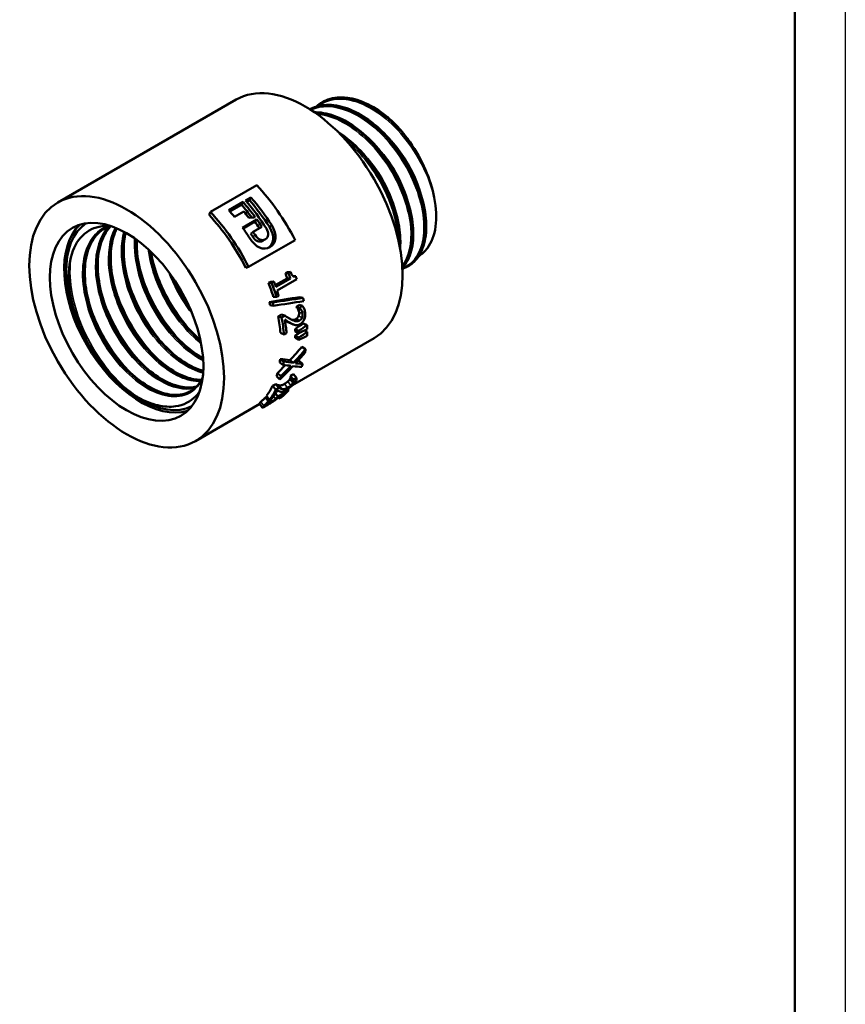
# Model space of a CAD drawing. Header units: millimetres. Extents: x -134 to 755, y -69 to 356.
# Tile 4 of 11: x 128 to 210, y 62 to 160. Entities that reach past the tile are written whole.
import ezdxf

# ---------------------------------------------------------------- set-up
doc = ezdxf.new("R2010")
doc.units = ezdxf.units.MM
for name, color, linetype, lineweight in [('Видимые тонкие (ГОСТ)', 7, 'Continuous', 35), ('Видимый контур (ГОСТ)', 7, 'Continuous', 50), ('Кромка (ГОСТ)', 7, 'Continuous', 50)]:
    doc.layers.add(name, color=color, linetype=linetype, lineweight=lineweight)

# ---------------------------------------------------------------- blocks, each defined once
blk = doc.blocks.new('Рамки ГОСТ_ граница 297x210')
at = {"layer": 'Кромка (ГОСТ)', "lineweight": 25}
blk.add_line((210, 297), (210, 0), dxfattribs=at)
at = {"layer": 'Кромка (ГОСТ)'}
blk.add_line((205, 5), (205, 292), dxfattribs=at)

msp = doc.modelspace()

# ---------------------------------------------------------------- linework, layer by layer
at = {"layer": 'Видимые тонкие (ГОСТ)'}
for p, q in [((152.95, 139.354), (153.179, 139.532)), ((151.301, 138.388), (151.531, 138.565)), ((152.306, 137.989), (152.552, 138.14)), ((152.826, 137.271), (153.001, 137.353)), ((155.889, 130.895), (156.237, 130.769)), ((155.592, 130.232), (155.942, 130.089)), ((155.847, 130.519), (156.196, 130.381)), ((154.764, 124.021), (155.073, 123.645)), ((154.975, 124.269), (155.289, 123.9)), ((153.874, 123.661), (154.189, 123.294)), ((154.441, 123.788), (154.749, 123.409)), ((152.114, 122.026), (152.396, 121.617)), ((153.373, 122.587), (153.569, 122.306)), ((152.791, 121.894), (152.854, 121.797))]:
    msp.add_line(p, q, dxfattribs=at)
for points, knots in [([(166.12, 135.291), (166.508, 135.432), (166.854, 135.653), (167.148, 135.951), (168.071, 136.889), (168.454, 138.584), (168.18, 140.566), (167.905, 142.547), (166.975, 144.793), (165.629, 146.684), (164.244, 148.629), (162.434, 150.174), (160.701, 150.869), (159.358, 151.408), (158.073, 151.431), (157.058, 150.955)], [13.25844, 13.25844, 13.25844, 13.25844, 13.503015, 13.503015, 13.503015, 14.272539, 14.272539, 14.272539, 15.041871, 15.041871, 15.041871, 15.832791, 15.832791, 15.832791, 16.445873, 16.445873, 16.445873, 16.445873]), ([(169.288, 142.26), (168.817, 144.314), (167.704, 146.533), (166.239, 148.303), (164.775, 150.072), (162.975, 151.372), (161.316, 151.84), (159.939, 152.228), (158.672, 152.039), (157.74, 151.327)], [8.11048, 8.11048, 8.11048, 8.11048, 8.881511, 8.881511, 8.881511, 9.65231, 9.65231, 9.65231, 10.291803, 10.291803, 10.291803, 10.291803]), ([(166.108, 135.496), (166.778, 136.377), (167.087, 137.727), (166.954, 139.306), (166.789, 141.247), (165.957, 143.51), (164.67, 145.467), (163.385, 147.421), (161.66, 149.046), (159.955, 149.887), (159.167, 150.276), (158.386, 150.495), (157.658, 150.543)], [19.858656, 19.858656, 19.858656, 19.858656, 20.487809, 20.487809, 20.487809, 21.261404, 21.261404, 21.261404, 22.034423, 22.034423, 22.034423, 22.39189, 22.39189, 22.39189, 22.39189]), ([(168.035, 142.338), (167.831, 143.175), (167.513, 144.041), (167.092, 144.882), (166.423, 146.218), (165.498, 147.478), (164.465, 148.476)], [8.1254965, 8.1254965, 8.1254965, 8.1254965, 8.4856364, 8.4856364, 8.4856364, 9.0576539, 9.0576539, 9.0576539, 9.0576539]), ([(165.692, 138.204), (165.612, 139.945), (164.98, 141.987), (163.922, 143.849), (163.033, 145.415), (161.851, 146.837), (160.577, 147.891)], [26.722608, 26.722608, 26.722608, 26.722608, 27.431463, 27.431463, 27.431463, 28.027232, 28.027232, 28.027232, 28.027232]), ([(166.751, 141.599), (166.458, 142.784), (165.937, 144.028), (165.232, 145.174), (164.648, 146.124), (163.942, 147), (163.178, 147.734)], [14.4092702, 14.4092702, 14.4092702, 14.4092702, 14.9188683, 14.9188683, 14.9188683, 15.3412455, 15.3412455, 15.3412455, 15.3412455]), ([(165.469, 140.857), (165.103, 142.335), (164.373, 143.905), (163.396, 145.262), (162.94, 145.895), (162.432, 146.479), (161.895, 146.993)], [20.6924555, 20.6924555, 20.6924555, 20.6924555, 21.3279865, 21.3279865, 21.3279865, 21.6244308, 21.6244308, 21.6244308, 21.6244308]), ([(136.873, 139.455), (136.852, 139.446), (136.832, 139.437), (136.811, 139.428), (135.509, 138.838), (134.66, 137.413), (134.481, 135.531), (134.302, 133.654), (134.792, 131.343), (135.803, 129.215), (136.822, 127.07), (138.36, 125.136), (139.979, 123.936), (141.588, 122.742), (143.259, 122.287), (144.524, 122.684), (145.301, 122.927), (145.918, 123.491), (146.321, 124.295)], [63.54576, 63.54576, 63.54576, 63.54576, 63.55772, 63.55772, 63.55772, 64.326877, 64.326877, 64.326877, 65.094132, 65.094132, 65.094132, 65.8677, 65.8677, 65.8677, 66.636461, 66.636461, 66.636461, 67.108732, 67.108732, 67.108732, 67.108732]), ([(137.071, 139.449), (136.183, 138.537), (135.701, 137.062), (135.729, 135.313), (135.761, 133.303), (136.467, 130.954), (137.64, 128.898), (138.811, 126.846), (140.434, 125.108), (142.054, 124.151), (143.303, 123.412), (144.538, 123.143), (145.555, 123.362)], [57.499788, 57.499788, 57.499788, 57.499788, 58.170005, 58.170005, 58.170005, 58.940469, 58.940469, 58.940469, 59.709825, 59.709825, 59.709825, 60.30327, 60.30327, 60.30327, 60.30327]), ([(137.693, 139.28), (137.108, 138.182), (136.889, 136.682), (137.083, 135.022), (137.328, 132.924), (138.231, 130.594), (139.534, 128.656), (140.836, 126.719), (142.521, 125.195), (144.12, 124.488), (144.822, 124.177), (145.503, 124.026), (146.129, 124.03)], [51.408153, 51.408153, 51.408153, 51.408153, 52.015509, 52.015509, 52.015509, 52.783465, 52.783465, 52.783465, 53.550968, 53.550968, 53.550968, 53.887977, 53.887977, 53.887977, 53.887977]), ([(138.536, 138.884), (138.227, 137.707), (138.22, 136.272), (138.528, 134.762), (138.971, 132.593), (140.06, 130.293), (141.482, 128.485), (142.902, 126.677), (144.638, 125.38), (146.201, 124.939), (146.264, 124.922), (146.327, 124.905), (146.389, 124.89)], [45.314721, 45.314721, 45.314721, 45.314721, 45.852734, 45.852734, 45.852734, 46.625163, 46.625163, 46.625163, 47.396948, 47.396948, 47.396948, 47.428122, 47.428122, 47.428122, 47.428122]), ([(139.602, 138.228), (139.535, 137.117), (139.677, 135.875), (140.027, 134.612), (140.631, 132.434), (141.846, 130.216), (143.33, 128.551), (144.291, 127.473), (145.358, 126.634), (146.399, 126.112)], [39.229946, 39.229946, 39.229946, 39.229946, 39.67464, 39.67464, 39.67464, 40.441551, 40.441551, 40.441551, 40.938444, 40.938444, 40.938444, 40.938444]), ([(140.953, 137.142), (141.075, 136.174), (141.326, 135.161), (141.7, 134.16), (142.513, 131.98), (143.896, 129.882), (145.46, 128.428), (145.7, 128.204), (145.944, 127.996), (146.19, 127.804)], [33.178367, 33.178367, 33.178367, 33.178367, 33.531396, 33.531396, 33.531396, 34.300129, 34.300129, 34.300129, 34.418287, 34.418287, 34.418287, 34.418287]), ([(133.322, 136.495), (133.316, 136.46), (133.31, 136.425), (133.304, 136.391), (132.99, 134.433), (133.377, 131.963), (134.352, 129.604), (135.329, 127.242), (136.886, 125.016), (138.612, 123.487), (139.053, 123.096), (139.504, 122.75), (139.956, 122.454)], [64.24406, 64.24406, 64.24406, 64.24406, 64.257317, 64.257317, 64.257317, 65.001438, 65.001438, 65.001438, 65.746353, 65.746353, 65.746353, 65.936726, 65.936726, 65.936726, 65.936726]), ([(141.453, 135.785), (141.899, 134.253), (142.597, 132.706), (143.481, 131.313), (144.083, 130.363), (144.769, 129.49), (145.499, 128.73)], [27.1214108, 27.1214108, 27.1214108, 27.1214108, 27.6006588, 27.6006588, 27.6006588, 27.9273134, 27.9273134, 27.9273134, 27.9273134]), ([(140.167, 135.042), (140.323, 134.501), (140.51, 133.958), (140.728, 133.42), (141.548, 131.399), (142.795, 129.47), (144.214, 127.984)], [33.4045961, 33.4045961, 33.4045961, 33.4045961, 33.574043, 33.574043, 33.574043, 34.2104987, 34.2104987, 34.2104987, 34.2104987]), ([(143, 134.863), (143.126, 134.525), (143.265, 134.189), (143.418, 133.857), (143.932, 132.737), (144.588, 131.669), (145.326, 130.727)], [27.2527091, 27.2527091, 27.2527091, 27.2527091, 27.3718946, 27.3718946, 27.3718946, 27.7736412, 27.7736412, 27.7736412, 27.7736412]), ([(138.882, 134.302), (139.431, 132.42), (140.369, 130.513), (141.548, 128.896), (141.981, 128.302), (142.446, 127.749), (142.93, 127.246)], [39.6877814, 39.6877814, 39.6877814, 39.6877814, 40.2770974, 40.2770974, 40.2770974, 40.493684, 40.493684, 40.493684, 40.493684]), ([(133.103, 133.63), (133.273, 132.153), (133.716, 130.573), (134.396, 129.058), (134.912, 127.907), (135.558, 126.796), (136.293, 125.794)], [64.5733088, 64.5733088, 64.5733088, 64.5733088, 65.0509154, 65.0509154, 65.0509154, 65.4136464, 65.4136464, 65.4136464, 65.4136464]), ([(136.312, 132.819), (136.328, 132.764), (136.344, 132.708), (136.361, 132.653), (137.078, 130.273), (138.433, 127.879), (140.066, 126.076), (140.163, 125.968), (140.261, 125.863), (140.361, 125.759)], [52.254152, 52.254152, 52.254152, 52.254152, 52.2714085, 52.2714085, 52.2714085, 53.0156434, 53.0156434, 53.0156434, 53.0600546, 53.0600546, 53.0600546, 53.0600546]), ([(137.602, 133.559), (137.907, 132.502), (138.332, 131.437), (138.861, 130.42), (139.62, 128.962), (140.587, 127.613), (141.647, 126.505)], [45.9709667, 45.9709667, 45.9709667, 45.9709667, 46.3020011, 46.3020011, 46.3020011, 46.7768693, 46.7768693, 46.7768693, 46.7768693]), ([(135.032, 132.077), (135.468, 130.579), (136.145, 129.065), (137.003, 127.696), (137.619, 126.712), (138.326, 125.807), (139.078, 125.023)], [58.5373373, 58.5373373, 58.5373373, 58.5373373, 59.0063084, 59.0063084, 59.0063084, 59.3432399, 59.3432399, 59.3432399, 59.3432399])]:
    msp.add_open_spline(points, degree=3, knots=knots, dxfattribs=at)
msp.add_open_spline([(144.039, 133.317), (144.197, 133.018), (144.362, 132.724), (144.535, 132.435)], degree=3, dxfattribs=at)
at = {"layer": 'Видимый контур (ГОСТ)'}
for p, q in [((131.987, 141.775), (149.664, 151.981)), ((158.166, 151.717), (158.178, 151.724)), ((147.109, 140.844), (151.706, 143.498)), ((148.932, 141.015), (150.344, 141.831)), ((150.187, 141.555), (149.038, 140.892)), ((150.187, 141.555), (150.344, 141.831)), ((150.594, 141.975), (151.127, 142.282)), ((150.97, 142.007), (150.7, 141.851)), ((150.97, 142.007), (151.127, 142.282)), ((146.971, 140.549), (147.109, 140.844)), ((150.418, 140.896), (149.483, 140.356)), ((150.299, 139.28), (151.711, 140.095)), ((151.506, 139.881), (150.347, 139.212)), ((151.506, 139.881), (151.711, 140.095)), ((151.113, 138.678), (151.335, 138.866)), ((152.209, 139.37), (151.335, 138.866)), ((155.489, 138.055), (150.892, 135.402)), ((150.62, 135.298), (150.892, 135.402)), ((154.532, 134.761), (154.729, 134.875)), ((154.532, 134.761), (154.84, 134.783)), ((154.729, 134.875), (155.038, 134.897)), ((154.84, 134.783), (155.038, 134.897)), ((166.694, 135.463), (166.706, 135.47)), ((152.868, 133.8), (153.088, 133.927)), ((152.868, 133.8), (153.176, 133.822)), ((153.088, 133.927), (153.396, 133.949)), ((153.176, 133.822), (153.396, 133.949)), ((153.535, 133.574), (154.716, 134.256)), ((153.587, 133.426), (155.032, 134.26)), ((155.656, 134.175), (153.714, 133.054)), ((154.716, 134.256), (155.032, 134.26)), ((155.289, 134.474), (155.555, 134.474)), ((152.941, 131.91), (153.269, 131.872)), ((153.331, 132.444), (153.656, 132.415)), ((153.876, 132.543), (153.656, 132.415)), ((155.938, 132.405), (156.277, 132.328)), ((153.029, 131.596), (153.36, 131.547)), ((155.591, 131.451), (155.898, 131.629)), ((155.591, 131.451), (155.934, 131.349)), ((155.595, 131.431), (155.938, 131.329)), ((155.76, 131.237), (156.106, 131.125)), ((155.898, 131.629), (156.242, 131.527)), ((155.934, 131.349), (156.242, 131.527)), ((153.816, 130.49), (154.122, 130.666)), ((153.816, 130.49), (154.159, 130.39)), ((154.122, 130.666), (154.465, 130.567)), ((154.159, 130.39), (154.465, 130.567)), ((154.792, 129.91), (155.141, 129.772)), ((154.047, 128.846), (154.399, 128.687)), ((155.491, 129.232), (155.844, 129.057)), ((155.503, 129.006), (155.856, 128.822)), ((156.325, 129.791), (156.678, 129.618)), ((156.433, 129.102), (156.704, 128.952)), ((154.648, 128.831), (154.399, 128.687)), ((155.247, 123.681), (163.314, 128.339)), ((155.513, 128.591), (155.867, 128.392)), ((155.514, 128.371), (155.867, 128.164)), ((156.175, 127.481), (156.525, 127.226)), ((153.978, 125.931), (154.327, 125.665)), ((154.022, 126.259), (154.373, 126.005)), ((154.99, 126.165), (155.336, 125.884)), ((155.902, 126.094), (156.243, 125.788)), ((153.659, 124.558), (153.997, 124.241)), ((153.752, 124.868), (154.093, 124.563)), ((155.013, 124.567), (155.335, 124.213)), ((155.019, 124.58), (155.326, 124.757)), ((155.019, 124.58), (155.342, 124.226)), ((155.043, 124.467), (155.362, 124.107)), ((155.326, 124.757), (155.649, 124.404)), ((155.342, 124.226), (155.649, 124.404)), ((153.273, 123.598), (153.579, 123.775)), ((153.273, 123.598), (153.597, 123.246)), ((153.579, 123.775), (153.902, 123.423)), ((153.597, 123.246), (153.902, 123.423)), ((153.665, 123.049), (153.798, 123.125)), ((153.772, 122.544), (154.883, 123.185)), ((154.788, 123.314), (154.883, 123.185)), ((152.562, 122.44), (152.711, 122.526)), ((152.562, 122.44), (152.856, 122.044)), ((152.653, 122.601), (152.954, 122.212)), ((152.856, 122.044), (153.162, 122.22)), ((153.203, 122.356), (152.954, 122.212)), ((153.104, 122.299), (153.162, 122.22)), ((153.142, 122.2), (153.245, 122.044)), ((153.547, 122.85), (153.772, 122.544)), ((153.818, 122.453), (153.881, 122.352)), ((154.135, 122.498), (153.881, 122.352)), ((154.465, 122.862), (153.89, 122.53)), ((145.637, 118.133), (152.007, 121.811)), ((152.564, 121.673), (152.575, 121.655))]:
    msp.add_line(p, q, dxfattribs=at)
for centre, major_axis, start_param, end_param in [((156.489, 140.16), (-6.825, 11.821), 3.141593, 6.283185), ((163.041, 143.943), (-4.585, 7.941), 4.863254, 4.922002), ((147.783, 135.134), (7.075, -12.254), 1.477192, 1.953382), ((145.899, 134.046), (-6.825, 11.821), 4.915927, 5.037456), ((145.899, 134.046), (7.075, -12.254), 1.755833, 1.895864), ((146.149, 134.19), (-7.075, 12.254), 4.790055, 5.037456), ((146.682, 134.498), (-6.825, 11.821), 4.790998, 5.037456), ((146.682, 134.498), (7.075, -12.254), 1.649405, 1.895864), ((143.187, 132.48), (-7.075, 12.254), 4.618784, 5.094975), ((144.487, 133.231), (-7.075, 12.254), 4.974988, 5.037456), ((145.422, 133.771), (-7.075, 12.254), 4.918394, 4.974988), ((140.226, 130.77), (5.375, -9.31), 3.27353, 6.151248), ((140.226, 130.77), (5.237, -9.072), 3.178106, 6.246672), ((140.226, 130.77), (5.237, -9.072), 3.178106, 6.246672), ((143.187, 132.48), (-6.825, 11.821), 4.618784, 5.094975), ((145.899, 134.046), (-6.825, 11.821), 4.819293, 4.877989), ((145.899, 134.046), (7.075, -12.254), 1.673909, 1.736396), ((144.487, 133.231), (-7.075, 12.254), 4.792315, 4.877989), ((145.026, 133.542), (-6.825, 11.821), 4.790055, 4.815501), ((145.026, 133.542), (7.075, -12.254), 1.648463, 1.673909), ((146.114, 134.17), (-6.825, 11.821), 4.397585, 4.438119), ((146.114, 134.17), (-7.075, 12.254), 4.397585, 4.438119), ((144.449, 133.209), (-6.825, 11.821), 4.329184, 4.438119), ((144.449, 133.209), (-7.075, 12.254), 4.329184, 4.438119), ((144.669, 133.336), (7.075, -12.254), 1.255992, 1.296526), ((146.611, 134.457), (7.075, -12.254), 1.227221, 1.250383), ((144.669, 133.336), (7.075, -12.254), 1.187592, 1.227221), ((143.981, 132.939), (-6.825, 11.821), 4.282679, 4.308013), ((143.981, 132.939), (-7.075, 12.254), 4.282679, 4.308013), ((146.701, 134.509), (7.075, -12.254), 1.053686, 1.079382), ((146.213, 134.227), (-6.825, 11.821), 4.164336, 4.165964), ((146.213, 134.227), (-7.075, 12.254), 4.164336, 4.165964), ((144.449, 133.209), (-6.825, 11.821), 4.032963, 4.170669), ((144.449, 133.209), (-7.075, 12.254), 4.032963, 4.170669), ((144.699, 133.353), (7.075, -12.254), 0.891371, 1.001029), ((145.862, 134.025), (-6.825, 11.821), 3.976144, 3.995868), ((145.862, 134.025), (-7.075, 12.254), 3.976144, 3.995868), ((146.701, 134.509), (7.075, -12.254), 0.828037, 0.86079), ((146.701, 134.509), (7.075, -12.254), 0.77158, 0.804332), ((145.862, 134.025), (-6.825, 11.821), 3.919687, 3.93941), ((145.862, 134.025), (-7.075, 12.254), 3.919687, 3.93941), ((146.604, 134.453), (7.075, -12.254), 0.621207, 0.655226), ((144.449, 133.209), (-6.825, 11.821), 3.766962, 3.798991), ((144.449, 133.209), (-7.075, 12.254), 3.766962, 3.798991), ((146.604, 134.453), (7.075, -12.254), 0.481692, 0.513721), ((144.449, 133.209), (-6.825, 11.821), 3.623285, 3.657304), ((144.449, 133.209), (-7.075, 12.254), 3.623285, 3.657304), ((146.213, 134.227), (6.825, -11.821), 0.361901, 0.363529), ((146.213, 134.227), (7.075, -12.254), 0.361901, 0.363529), ((144.449, 133.209), (6.825, -11.821), 0.230528, 0.368234), ((144.449, 133.209), (7.075, -12.254), 0.230528, 0.368234), ((144.699, 133.353), (7.075, -12.254), 0.230528, 0.340186), ((146.604, 134.453), (7.075, -12.254), 0.066584, 0.18909), ((144.832, 133.43), (7.075, -12.254), 0.196147, 0.198319), ((146.351, 134.307), (7.075, -12.254), 0.066584, 0.160318)]:
    msp.add_ellipse(centre, major_axis=major_axis, ratio=0.57735, start_param=start_param, end_param=end_param, dxfattribs=at)
for major_axis in [(-6.825, 11.821), (-5.375, 9.31)]:
    msp.add_ellipse((138.812, 129.954), major_axis=major_axis, ratio=0.57735, dxfattribs=at)
for points, knots in [([(158.015, 151.616), (158.408, 151.875), (158.853, 152.051), (159.337, 152.131), (160.799, 152.375), (162.612, 151.753), (164.296, 150.443), (165.226, 149.72), (166.114, 148.795), (166.885, 147.753)], [-10.243074, -10.243074, -10.243074, -10.243074, -9.98754, -9.98754, -9.98754, -9.216409, -9.216409, -9.216409, -8.790245, -8.790245, -8.790245, -8.790245]), ([(166.572, 148.185), (165.125, 150.004), (163.322, 151.376), (161.639, 151.919), (160.342, 152.337), (159.128, 152.26), (158.18, 151.72)], [2.565807, 2.565807, 2.565807, 2.565807, 3.334851, 3.334851, 3.334851, 3.926991, 3.926991, 3.926991, 3.926991]), ([(166.705, 135.472), (166.863, 135.562), (167.013, 135.668), (167.152, 135.79), (168.139, 136.652), (168.602, 138.292), (168.399, 140.257), (168.197, 142.221), (167.332, 144.487), (166.025, 146.434), (164.718, 148.381), (162.983, 149.986), (161.274, 150.807), (159.678, 151.575), (158.123, 151.648), (156.961, 151.019)], [7.068583, 7.068583, 7.068583, 7.068583, 7.17673, 7.17673, 7.17673, 7.944479, 7.944479, 7.944479, 8.712032, 8.712032, 8.712032, 9.479395, 9.479395, 9.479395, 10.196327, 10.196327, 10.196327, 10.196327]), ([(156.965, 151.013), (157.495, 151.301), (158.104, 151.451), (158.767, 151.443), (160.32, 151.426), (162.15, 150.548), (163.775, 149.055), (165.399, 147.563), (166.799, 145.475), (167.613, 143.364), (168.433, 141.233), (168.646, 139.104), (168.208, 137.571), (167.915, 136.546), (167.333, 135.795), (166.556, 135.396)], [-16.476972, -16.476972, -16.476972, -16.476972, -16.149479, -16.149479, -16.149479, -15.381197, -15.381197, -15.381197, -14.613723, -14.613723, -14.613723, -13.839235, -13.839235, -13.839235, -13.321678, -13.321678, -13.321678, -13.321678]), ([(157.054, 151.069), (157.589, 151.34), (158.206, 151.473), (159.503, 151.45), (160.198, 151.297), (161.607, 150.729), (162.339, 150.3), (163.125, 149.698), (163.211, 149.63), (163.553, 149.352), (163.807, 149.128), (164.735, 148.24), (165.381, 147.479), (166.501, 145.867), (166.991, 144.998), (167.77, 143.254), (168.068, 142.356), (168.441, 140.641), (168.519, 139.804), (168.449, 138.292), (168.298, 137.598), (167.785, 136.444), (167.416, 135.968), (166.92, 135.607), (166.878, 135.578), (166.836, 135.55)], [0, 0, 0, 0, 0.288547, 0.288547, 0.574567, 0.574567, 0.866996, 0.866996, 0.903089, 0.903089, 1.011532, 1.011532, 1.309052, 1.309052, 1.601427, 1.601427, 1.893737, 1.893737, 2.186477, 2.186477, 2.480134, 2.480134, 2.773174, 2.773174, 2.799732, 2.799732, 2.799732, 2.799732]), ([(158.338, 151.81), (158.873, 152.081), (159.49, 152.215), (160.788, 152.192), (161.483, 152.039), (162.892, 151.47), (163.623, 151.042), (164.48, 150.385), (164.636, 150.259), (164.79, 150.128)], [0, 0, 0, 0, 0.2885472, 0.2885472, 0.5745674, 0.5745674, 0.8669965, 0.8669965, 0.9326776, 0.9326776, 0.9326776, 0.9326776]), ([(157.414, 150.72), (157.467, 150.721), (157.52, 150.721), (158.219, 150.709), (158.914, 150.556), (160.323, 149.987), (161.055, 149.559), (162.457, 148.485), (163.144, 147.824), (164.385, 146.361), (164.956, 145.541), (165.914, 143.847), (166.314, 142.952), (166.898, 141.2), (167.09, 140.321), (167.245, 138.687), (167.21, 137.911), (166.918, 136.558), (166.656, 135.963), (166.24, 135.428), (166.182, 135.36), (166.122, 135.294)], [0.264854, 0.264854, 0.264854, 0.264854, 0.288547, 0.288547, 0.574567, 0.574567, 0.866996, 0.866996, 1.160623, 1.160623, 1.453481, 1.453481, 1.745816, 1.745816, 2.038254, 2.038254, 2.331431, 2.331431, 2.625285, 2.625285, 2.670365, 2.670365, 2.670365, 2.670365]), ([(166.12, 135.302), (166.823, 136.093), (167.2, 137.334), (167.161, 138.822), (167.111, 140.717), (166.386, 142.992), (165.171, 145.015), (163.957, 147.037), (162.267, 148.785), (160.547, 149.772), (159.476, 150.387), (158.4, 150.703), (157.432, 150.702)], [13.529032, 13.529032, 13.529032, 13.529032, 14.135569, 14.135569, 14.135569, 14.907705, 14.907705, 14.907705, 15.67925, 15.67925, 15.67925, 16.160119, 16.160119, 16.160119, 16.160119]), ([(157.441, 150.701), (157.624, 150.701), (157.811, 150.69), (158.002, 150.667), (159.609, 150.469), (161.44, 149.418), (163.014, 147.806), (164.653, 146.127), (165.992, 143.858), (166.656, 141.671), (167.301, 139.55), (167.306, 137.531), (166.685, 136.18), (166.532, 135.847), (166.342, 135.556), (166.119, 135.309)], [-22.439663, -22.439663, -22.439663, -22.439663, -22.348471, -22.348471, -22.348471, -21.580807, -21.580807, -21.580807, -20.781397, -20.781397, -20.781397, -20.006284, -20.006284, -20.006284, -19.815563, -19.815563, -19.815563, -19.815563]), ([(166.572, 148.185), (166.146, 148.749), (165.745, 149.199), (165.119, 149.838), (164.896, 150.037), (164.794, 150.124), (164.792, 150.126), (164.79, 150.128)], [-0.08893351, -0.08893351, -0.08893351, -0.08893351, -0.04569084, -0.04569084, -0.00901689, -0.00901689, -0.0082834, -0.0082834, -0.0082834, -0.0082834]), ([(159.691, 148.826), (159.953, 148.66), (160.214, 148.478), (161.172, 147.743), (161.859, 147.083), (163.101, 145.62), (163.672, 144.799), (164.63, 143.105), (165.03, 142.211), (165.614, 140.459), (165.806, 139.58), (165.934, 138.234), (165.937, 137.721), (165.893, 137.242)], [0.759846, 0.759846, 0.759846, 0.759846, 0.866996, 0.866996, 1.160623, 1.160623, 1.453481, 1.453481, 1.745816, 1.745816, 2.038254, 2.038254, 2.22821, 2.22821, 2.22821, 2.22821]), ([(165.865, 137.393), (165.969, 139.119), (165.457, 141.262), (164.441, 143.271), (163.391, 145.348), (161.814, 147.257), (160.124, 148.474), (160.035, 148.538), (159.947, 148.599), (159.858, 148.659)], [20.322825, 20.322825, 20.322825, 20.322825, 21.065496, 21.065496, 21.065496, 21.833159, 21.833159, 21.833159, 21.873196, 21.873196, 21.873196, 21.873196]), ([(159.903, 148.607), (160.816, 147.981), (161.707, 147.163), (162.501, 146.207), (163.983, 144.424), (165.111, 142.184), (165.593, 140.107), (165.811, 139.164), (165.895, 138.26), (165.851, 137.444)], [-28.147716, -28.147716, -28.147716, -28.147716, -27.734717, -27.734717, -27.734717, -26.96374, -26.96374, -26.96374, -26.613714, -26.613714, -26.613714, -26.613714]), ([(169.288, 142.26), (169.113, 143.16), (168.817, 144.097), (168.003, 145.972), (167.484, 146.899), (166.885, 147.753)], [-0.6221508, -0.6221508, -0.6221508, -0.6221508, -0.3153364, -0.3153364, 0, 0, 0, 0]), ([(167.76, 136.498), (168.081, 136.689), (168.363, 136.945), (169.018, 137.813), (169.293, 138.535), (169.531, 140.249), (169.489, 141.225), (169.288, 142.26)], [-0.9012256, -0.9012256, -0.9012256, -0.9012256, -0.7013629, -0.7013629, -0.3526405, -0.3526405, 0, 0, 0, 0]), ([(133.741, 130.54), (133.343, 131.76), (133.114, 132.961), (133.03, 135.166), (133.168, 136.153), (133.785, 137.786), (134.253, 138.422), (135.452, 139.265), (136.166, 139.472), (137.069, 139.452), (137.174, 139.445), (137.281, 139.435)], [0, 0, 0, 0, 0.40095, 0.40095, 0.793642, 0.793642, 1.178074, 1.178074, 1.554242, 1.554242, 1.603479, 1.603479, 1.603479, 1.603479]), ([(136.825, 139.34), (135.791, 138.808), (135.054, 137.739), (134.76, 136.311), (134.403, 134.575), (134.705, 132.326), (135.57, 130.171), (136.432, 128.021), (137.844, 125.988), (139.408, 124.615), (140.983, 123.232), (142.693, 122.536), (144.053, 122.709), (144.505, 122.766), (144.917, 122.919), (145.277, 123.157)], [63.584347, 63.584347, 63.584347, 63.584347, 64.217959, 64.217959, 64.217959, 64.988601, 64.988601, 64.988601, 65.757413, 65.757413, 65.757413, 66.531747, 66.531747, 66.531747, 66.788928, 66.788928, 66.788928, 66.788928]), ([(145.154, 123.082), (144.452, 122.683), (143.578, 122.583), (142.622, 122.816), (141.094, 123.189), (139.377, 124.409), (137.951, 126.153), (136.525, 127.896), (135.407, 130.144), (134.915, 132.293), (134.423, 134.442), (134.564, 136.469), (135.312, 137.832), (135.653, 138.452), (136.118, 138.931), (136.674, 139.253)], [-60.474282, -60.474282, -60.474282, -60.474282, -59.992937, -59.992937, -59.992937, -59.223661, -59.223661, -59.223661, -58.454494, -58.454494, -58.454494, -57.685434, -57.685434, -57.685434, -57.335325, -57.335325, -57.335325, -57.335325]), ([(136.522, 139.168), (136.023, 138.843), (135.603, 138.366), (134.997, 137.195), (134.797, 136.491), (134.631, 134.957), (134.658, 134.111), (134.924, 132.373), (135.166, 131.46), (135.833, 129.675), (136.266, 128.781), (137.264, 127.124), (137.843, 126.341), (139.068, 124.982), (139.729, 124.389), (141.046, 123.465), (141.718, 123.122), (142.981, 122.721), (143.588, 122.658), (144.45, 122.774), (144.754, 122.867), (145.031, 123.007)], [0, 0, 0, 0, 0.306507, 0.306507, 0.603881, 0.603881, 0.894686, 0.894686, 1.184767, 1.184767, 1.47566, 1.47566, 1.767027, 1.767027, 2.058261, 2.058261, 2.348745, 2.348745, 2.638498, 2.638498, 2.814276, 2.814276, 2.814276, 2.814276]), ([(145.741, 123.537), (145.408, 123.448), (145.05, 123.414), (144.673, 123.438), (143.225, 123.53), (141.506, 124.48), (139.996, 126.038), (138.487, 127.595), (137.203, 129.744), (136.509, 131.909), (135.815, 134.073), (135.717, 136.23), (136.258, 137.802), (136.482, 138.456), (136.817, 139.005), (137.238, 139.432)], [-54.042047, -54.042047, -54.042047, -54.042047, -53.841684, -53.841684, -53.841684, -53.073235, -53.073235, -53.073235, -52.304882, -52.304882, -52.304882, -51.536624, -51.536624, -51.536624, -51.21723, -51.21723, -51.21723, -51.21723]), ([(137.232, 139.435), (136.514, 138.7), (136.054, 137.602), (135.93, 136.275), (135.754, 134.399), (136.251, 132.089), (137.27, 129.969), (138.287, 127.853), (139.811, 125.951), (141.412, 124.776), (142.937, 123.657), (144.514, 123.209), (145.738, 123.528)], [57.498591, 57.498591, 57.498591, 57.498591, 58.045497, 58.045497, 58.045497, 58.818851, 58.818851, 58.818851, 59.591014, 59.591014, 59.591014, 60.326639, 60.326639, 60.326639, 60.326639]), ([(137.238, 139.439), (136.984, 139.176), (136.762, 138.866), (136.281, 137.936), (136.081, 137.233), (135.915, 135.699), (135.942, 134.853), (136.208, 133.115), (136.45, 132.201), (137.117, 130.416), (137.55, 129.522), (138.549, 127.866), (139.127, 127.082), (140.352, 125.723), (141.013, 125.13), (142.33, 124.206), (143.002, 123.864), (144.265, 123.463), (144.872, 123.399), (145.524, 123.487), (145.637, 123.509), (145.747, 123.536)], [0.12485, 0.12485, 0.12485, 0.12485, 0.306507, 0.306507, 0.603881, 0.603881, 0.894686, 0.894686, 1.184767, 1.184767, 1.47566, 1.47566, 1.767027, 1.767027, 2.058261, 2.058261, 2.348745, 2.348745, 2.638498, 2.638498, 2.700834, 2.700834, 2.700834, 2.700834]), ([(146.223, 124.172), (144.799, 124.162), (143.069, 125.026), (141.525, 126.534), (139.98, 128.043), (138.64, 130.179), (137.889, 132.362), (137.138, 134.544), (136.985, 136.748), (137.487, 138.374), (137.58, 138.678), (137.697, 138.961), (137.834, 139.221)], [-47.606176, -47.606176, -47.606176, -47.606176, -46.83119, -46.83119, -46.83119, -46.055758, -46.055758, -46.055758, -45.280673, -45.280673, -45.280673, -45.135963, -45.135963, -45.135963, -45.135963]), ([(137.83, 139.221), (137.427, 138.447), (137.2, 137.481), (137.179, 136.394), (137.143, 134.441), (137.774, 132.12), (138.887, 130.056), (140, 127.993), (141.58, 126.21), (143.184, 125.183), (144.235, 124.509), (145.289, 124.166), (146.218, 124.171)], [51.417328, 51.417328, 51.417328, 51.417328, 51.845833, 51.845833, 51.845833, 52.61612, 52.61612, 52.61612, 53.385932, 53.385932, 53.385932, 53.890818, 53.890818, 53.890818, 53.890818]), ([(137.845, 139.218), (137.557, 138.648), (137.364, 137.958), (137.2, 136.44), (137.226, 135.594), (137.492, 133.856), (137.735, 132.943), (138.401, 131.157), (138.834, 130.264), (139.833, 128.607), (140.411, 127.824), (141.636, 126.464), (142.297, 125.872), (143.614, 124.948), (144.286, 124.605), (145.374, 124.26), (145.817, 124.186), (146.23, 124.184)], [0.312774, 0.312774, 0.312774, 0.312774, 0.603881, 0.603881, 0.894686, 0.894686, 1.184767, 1.184767, 1.47566, 1.47566, 1.767027, 1.767027, 2.058261, 2.058261, 2.348745, 2.348745, 2.558022, 2.558022, 2.558022, 2.558022]), ([(146.399, 125.066), (145.414, 125.325), (144.355, 125.912), (143.348, 126.78), (141.772, 128.139), (140.341, 130.173), (139.463, 132.332), (138.585, 134.49), (138.269, 136.749), (138.616, 138.499), (138.636, 138.602), (138.659, 138.704), (138.684, 138.803)], [-41.130905, -41.130905, -41.130905, -41.130905, -40.637075, -40.637075, -40.637075, -39.864238, -39.864238, -39.864238, -39.091696, -39.091696, -39.091696, -39.046053, -39.046053, -39.046053, -39.046053]), ([(138.681, 138.804), (138.495, 138.071), (138.425, 137.24), (138.482, 136.351), (138.613, 134.3), (139.416, 131.96), (140.654, 129.965), (141.891, 127.972), (143.548, 126.347), (145.155, 125.529), (145.577, 125.315), (145.994, 125.156), (146.398, 125.054)], [45.327414, 45.327414, 45.327414, 45.327414, 45.663561, 45.663561, 45.663561, 46.438512, 46.438512, 46.438512, 47.212795, 47.212795, 47.212795, 47.416011, 47.416011, 47.416011, 47.416011]), ([(138.711, 138.789), (138.646, 138.518), (138.598, 138.234), (138.484, 137.182), (138.51, 136.336), (138.777, 134.597), (139.019, 133.684), (139.685, 131.899), (140.118, 131.005), (141.117, 129.348), (141.695, 128.565), (142.92, 127.206), (143.582, 126.613), (144.899, 125.689), (145.57, 125.346), (146.269, 125.125), (146.335, 125.105), (146.401, 125.087)], [0.491044, 0.491044, 0.491044, 0.491044, 0.603881, 0.603881, 0.894686, 0.894686, 1.184767, 1.184767, 1.47566, 1.47566, 1.767027, 1.767027, 2.058261, 2.058261, 2.348745, 2.348745, 2.379255, 2.379255, 2.379255, 2.379255]), ([(146.386, 126.315), (146.022, 126.503), (145.656, 126.73), (145.293, 126.995), (143.695, 128.163), (142.171, 130.056), (141.151, 132.166), (140.192, 134.148), (139.689, 136.301), (139.767, 138.11)], [-34.636053, -34.636053, -34.636053, -34.636053, -34.460914, -34.460914, -34.460914, -33.690281, -33.690281, -33.690281, -32.96638, -32.96638, -32.96638, -32.96638]), ([(139.76, 138.115), (139.731, 137.534), (139.76, 136.918), (139.85, 136.281), (140.144, 134.182), (141.087, 131.88), (142.409, 129.992), (143.563, 128.344), (144.994, 127.027), (146.388, 126.299)], [39.247548, 39.247548, 39.247548, 39.247548, 39.480949, 39.480949, 39.480949, 40.249963, 40.249963, 40.249963, 40.921316, 40.921316, 40.921316, 40.921316]), ([(139.808, 138.08), (139.789, 137.486), (139.829, 136.853), (140.061, 135.339), (140.303, 134.425), (140.969, 132.64), (141.402, 131.747), (142.401, 130.09), (142.98, 129.307), (144.204, 127.947), (144.866, 127.354), (145.81, 126.692), (146.097, 126.515), (146.383, 126.361)], [0.678677, 0.678677, 0.678677, 0.678677, 0.894686, 0.894686, 1.184767, 1.184767, 1.47566, 1.47566, 1.767027, 1.767027, 2.058261, 2.058261, 2.184024, 2.184024, 2.184024, 2.184024]), ([(141.144, 136.962), (141.189, 136.646), (141.248, 136.326), (141.322, 136.003), (141.813, 133.849), (142.933, 131.595), (144.363, 129.849), (144.92, 129.168), (145.522, 128.567), (146.139, 128.065)], [33.204991, 33.204991, 33.204991, 33.204991, 33.320652, 33.320652, 33.320652, 34.09154, 34.09154, 34.09154, 34.392053, 34.392053, 34.392053, 34.392053]), ([(146.136, 128.083), (144.961, 129.048), (143.846, 130.379), (142.976, 131.886), (142.049, 133.491), (141.41, 135.281), (141.16, 136.948)], [-28.106227, -28.106227, -28.106227, -28.106227, -27.533685, -27.533685, -27.533685, -26.924403, -26.924403, -26.924403, -26.924403]), ([(141.222, 136.887), (141.356, 136.037), (141.595, 135.146), (142.254, 133.382), (142.687, 132.488), (143.685, 130.831), (144.264, 130.048), (145.273, 128.927), (145.691, 128.523), (146.116, 128.167)], [0.901509, 0.901509, 0.901509, 0.901509, 1.184767, 1.184767, 1.47566, 1.47566, 1.767027, 1.767027, 1.955924, 1.955924, 1.955924, 1.955924]), ([(155.038, 134.897), (155.113, 134.699), (155.186, 134.566), (155.261, 134.496), (155.336, 134.427), (155.434, 134.42), (155.555, 134.474)], [0, 0, 0, 0, 1, 1, 1, 2, 2, 2, 2]), ([(145.015, 131.447), (144.901, 131.607), (144.791, 131.77), (144.683, 131.936), (144.215, 132.658), (143.804, 133.429), (143.462, 134.219)], [-21.4052293, -21.4052293, -21.4052293, -21.4052293, -21.3396581, -21.3396581, -21.3396581, -21.0550455, -21.0550455, -21.0550455, -21.0550455]), ([(143.681, 133.883), (143.918, 133.376), (144.183, 132.878), (144.59, 132.202), (144.715, 132.005), (144.844, 131.811)], [1.3083255, 1.3083255, 1.3083255, 1.3083255, 1.4756597, 1.4756597, 1.5459032, 1.5459032, 1.5459032, 1.5459032]), ([(155.76, 131.237), (155.735, 131.279), (155.707, 131.316), (155.675, 131.35), (155.643, 131.384), (155.616, 131.411), (155.595, 131.431)], [0, 0, 0, 0, 1, 1, 1, 2, 2, 2, 2]), ([(155.889, 130.895), (155.88, 130.959), (155.864, 131.02), (155.84, 131.078), (155.817, 131.135), (155.79, 131.189), (155.76, 131.237)], [0, 0, 0, 0, 1, 1, 1, 2, 2, 2, 2]), ([(155.847, 130.519), (155.87, 130.577), (155.886, 130.638), (155.893, 130.701), (155.9, 130.764), (155.899, 130.829), (155.889, 130.895)], [0, 0, 0, 0, 1, 1, 1, 2, 2, 2, 2]), ([(156.106, 131.125), (156.08, 131.168), (156.052, 131.208), (156.02, 131.244), (155.987, 131.28), (155.96, 131.308), (155.938, 131.329)], [0, 0, 0, 0, 1, 1, 1, 2, 2, 2, 2]), ([(156.491, 130.887), (156.528, 130.628), (156.498, 130.397), (156.407, 130.192), (156.316, 129.986), (156.179, 129.832), (155.997, 129.727)], [0, 0, 0, 0, 1, 1, 1, 2, 2, 2, 2]), ([(156.237, 130.769), (156.227, 130.835), (156.21, 130.898), (156.187, 130.959), (156.163, 131.019), (156.136, 131.074), (156.106, 131.125)], [0, 0, 0, 0, 1, 1, 1, 2, 2, 2, 2]), ([(156.242, 131.527), (156.286, 131.466), (156.334, 131.375), (156.386, 131.253), (156.438, 131.131), (156.473, 131.009), (156.491, 130.887)], [0, 0, 0, 0, 1, 1, 1, 2, 2, 2, 2]), ([(136.293, 125.794), (135.652, 126.628), (135.078, 127.54), (134.151, 129.377), (133.883, 130.103), (133.741, 130.54)], [0, 0, 0, 0, 0.320834, 0.320834, 0.6205742, 0.6205742, 0.6205742, 0.6205742]), ([(154.465, 130.567), (154.578, 130.494), (154.686, 130.426), (154.788, 130.364), (154.89, 130.302), (154.994, 130.244), (155.1, 130.191)], [0, 0, 0, 0, 1, 1, 1, 2, 2, 2, 2]), ([(155.141, 129.772), (155.027, 129.831), (154.907, 129.901), (154.78, 129.983), (154.652, 130.065), (154.549, 130.132), (154.473, 130.182)], [0, 0, 0, 0, 1, 1, 1, 2, 2, 2, 2]), ([(155.347, 129.673), (155.337, 129.678), (155.326, 129.682), (155.298, 129.694), (155.281, 129.701), (155.21, 129.73), (155.157, 129.752), (155.053, 129.795), (155.002, 129.816), (154.951, 129.837)], [0, 0, 0, 0, 0.0040372, 0.0040372, 0.01079004, 0.01079004, 0.03104857, 0.03104857, 0.050573, 0.050573, 0.050573, 0.050573]), ([(155.1, 130.191), (155.312, 130.084), (155.475, 130.024), (155.592, 130.01), (155.71, 129.996), (155.826, 130.023), (155.942, 130.089)], [0, 0, 0, 0, 1, 1, 1, 2, 2, 2, 2]), ([(155.155, 130.163), (155.187, 130.156), (155.216, 130.151), (155.243, 130.149), (155.361, 130.137), (155.477, 130.165), (155.592, 130.232)], [0.771087, 0.771087, 0.771087, 0.771087, 1, 1, 1, 2, 2, 2, 2]), ([(155.592, 130.232), (155.652, 130.267), (155.704, 130.309), (155.747, 130.358), (155.789, 130.407), (155.823, 130.461), (155.847, 130.519)], [0, 0, 0, 0, 1, 1, 1, 2, 2, 2, 2]), ([(155.942, 130.089), (156.002, 130.124), (156.054, 130.166), (156.096, 130.216), (156.139, 130.266), (156.172, 130.321), (156.196, 130.381)], [0, 0, 0, 0, 1, 1, 1, 2, 2, 2, 2]), ([(156.196, 130.381), (156.219, 130.441), (156.235, 130.503), (156.242, 130.568), (156.249, 130.634), (156.247, 130.7), (156.237, 130.769)], [0, 0, 0, 0, 1, 1, 1, 2, 2, 2, 2]), ([(155.552, 129.619), (155.484, 129.627), (155.416, 129.645), (155.347, 129.674), (155.278, 129.702), (155.209, 129.735), (155.141, 129.772)], [0, 0, 0, 0, 1, 1, 1, 2, 2, 2, 2]), ([(155.997, 129.727), (155.912, 129.678), (155.833, 129.645), (155.759, 129.629), (155.686, 129.613), (155.617, 129.61), (155.552, 129.619)], [0, 0, 0, 0, 1, 1, 1, 2, 2, 2, 2]), ([(139.956, 122.454), (139.617, 122.643), (139.055, 122.996), (137.636, 124.211), (136.933, 124.96), (136.293, 125.794)], [0, 0, 0, 0, 0.1438314, 0.1438314, 0.297818, 0.297818, 0.297818, 0.297818]), ([(154.441, 123.788), (154.502, 123.823), (154.559, 123.86), (154.614, 123.9), (154.668, 123.939), (154.718, 123.98), (154.764, 124.021)], [0, 0, 0, 0, 1, 1, 1, 2, 2, 2, 2]), ([(155.529, 124.028), (155.433, 123.869), (155.299, 123.721), (155.133, 123.576), (154.967, 123.432), (154.792, 123.309), (154.61, 123.204)], [0, 0, 0, 0, 1, 1, 1, 2, 2, 2, 2]), ([(154.764, 124.021), (154.809, 124.063), (154.85, 124.104), (154.885, 124.145), (154.921, 124.187), (154.951, 124.228), (154.975, 124.269)], [0, 0, 0, 0, 1, 1, 1, 2, 2, 2, 2]), ([(154.975, 124.269), (154.999, 124.308), (155.016, 124.344), (155.026, 124.377), (155.037, 124.41), (155.042, 124.44), (155.043, 124.467)], [0, 0, 0, 0, 1, 1, 1, 2, 2, 2, 2]), ([(155.043, 124.467), (155.044, 124.49), (155.041, 124.51), (155.034, 124.527), (155.026, 124.544), (155.019, 124.557), (155.013, 124.567)], [0, 0, 0, 0, 1, 1, 1, 2, 2, 2, 2]), ([(155.289, 123.9), (155.314, 123.94), (155.332, 123.978), (155.343, 124.013), (155.354, 124.048), (155.361, 124.079), (155.362, 124.107)], [0, 0, 0, 0, 1, 1, 1, 2, 2, 2, 2]), ([(155.362, 124.107), (155.364, 124.131), (155.362, 124.152), (155.355, 124.17), (155.348, 124.188), (155.341, 124.203), (155.335, 124.213)], [0, 0, 0, 0, 1, 1, 1, 2, 2, 2, 2]), ([(155.649, 124.404), (155.653, 124.37), (155.646, 124.317), (155.627, 124.246), (155.607, 124.175), (155.575, 124.103), (155.529, 124.028)], [0, 0, 0, 0, 1, 1, 1, 2, 2, 2, 2]), ([(146.026, 123.024), (145.912, 122.861), (145.787, 122.711), (145.119, 122.023), (144.442, 121.685), (143.114, 121.494), (142.52, 121.529), (141.267, 121.825), (140.614, 122.087), (139.956, 122.454)], [1.018784, 1.018784, 1.018784, 1.018784, 1.115825, 1.115825, 1.504255, 1.504255, 1.778746, 1.778746, 2.057233, 2.057233, 2.057233, 2.057233]), ([(153.579, 123.775), (153.63, 123.748), (153.679, 123.725), (153.725, 123.706), (153.772, 123.687), (153.822, 123.672), (153.874, 123.661)], [0, 0, 0, 0, 1, 1, 1, 2, 2, 2, 2]), ([(154.018, 123.036), (153.965, 123.048), (153.912, 123.067), (153.858, 123.094), (153.805, 123.121), (153.761, 123.145), (153.729, 123.164)], [0, 0, 0, 0, 1, 1, 1, 2, 2, 2, 2]), ([(153.874, 123.661), (153.98, 123.639), (154.07, 123.64), (154.15, 123.659), (154.229, 123.678), (154.326, 123.721), (154.441, 123.788)], [0, 0, 0, 0, 1, 1, 1, 2, 2, 2, 2]), ([(153.902, 123.423), (153.952, 123.393), (153.999, 123.368), (154.044, 123.346), (154.09, 123.324), (154.138, 123.307), (154.189, 123.294)], [0, 0, 0, 0, 1, 1, 1, 2, 2, 2, 2]), ([(154.239, 123.035), (154.194, 123.024), (154.154, 123.019), (154.119, 123.021), (154.083, 123.023), (154.05, 123.028), (154.018, 123.036)], [0, 0, 0, 0, 1, 1, 1, 2, 2, 2, 2]), ([(154.189, 123.294), (154.293, 123.267), (154.381, 123.266), (154.459, 123.283), (154.537, 123.3), (154.633, 123.342), (154.749, 123.409)], [0, 0, 0, 0, 1, 1, 1, 2, 2, 2, 2]), ([(154.61, 123.204), (154.525, 123.155), (154.453, 123.117), (154.392, 123.09), (154.332, 123.063), (154.281, 123.045), (154.239, 123.035)], [0, 0, 0, 0, 1, 1, 1, 2, 2, 2, 2]), ([(154.749, 123.409), (154.809, 123.444), (154.867, 123.481), (154.922, 123.521), (154.977, 123.562), (155.027, 123.603), (155.073, 123.645)], [0, 0, 0, 0, 1, 1, 1, 2, 2, 2, 2]), ([(155.073, 123.645), (155.119, 123.688), (155.16, 123.73), (155.197, 123.773), (155.233, 123.815), (155.264, 123.858), (155.289, 123.9)], [0, 0, 0, 0, 1, 1, 1, 2, 2, 2, 2]), ([(151.973, 121.862), (151.971, 121.866), (151.974, 121.876), (151.984, 121.89), (152.003, 121.917), (152.046, 121.962), (152.114, 122.026)], [0.458163, 0.458163, 0.458163, 0.458163, 1, 1, 1, 2, 2, 2, 2]), ([(152.114, 122.026), (152.175, 122.085), (152.246, 122.152), (152.327, 122.226), (152.407, 122.3), (152.485, 122.372), (152.562, 122.44)], [0, 0, 0, 0, 1, 1, 1, 2, 2, 2, 2]), ([(152.396, 121.617), (152.46, 121.679), (152.533, 121.747), (152.616, 121.824), (152.698, 121.901), (152.778, 121.974), (152.856, 122.044)], [0, 0, 0, 0, 1, 1, 1, 2, 2, 2, 2]), ([(153.326, 122.058), (153.225, 121.989), (153.12, 121.922), (153.013, 121.855), (152.905, 121.789), (152.786, 121.718), (152.656, 121.643)], [0, 0, 0, 0, 1, 1, 1, 2, 2, 2, 2]), ([(152.854, 121.797), (152.931, 121.842), (153.001, 121.884), (153.064, 121.923), (153.126, 121.963), (153.187, 122.003), (153.245, 122.044)], [0, 0, 0, 0, 1, 1, 1, 2, 2, 2, 2]), ([(153.15, 122.206), (153.121, 122.182), (153.084, 122.151), (153.039, 122.112), (152.994, 122.073), (152.947, 122.032), (152.898, 121.989)], [0, 0, 0, 0, 1, 1, 1, 2, 2, 2, 2]), ([(153.245, 122.044), (153.308, 122.088), (153.366, 122.131), (153.42, 122.175), (153.474, 122.218), (153.523, 122.262), (153.569, 122.306)], [0, 0, 0, 0, 1, 1, 1, 2, 2, 2, 2]), ([(153.782, 122.418), (153.713, 122.352), (153.644, 122.293), (153.577, 122.24), (153.51, 122.187), (153.426, 122.126), (153.326, 122.058)], [0, 0, 0, 0, 1, 1, 1, 2, 2, 2, 2]), ([(153.569, 122.306), (153.618, 122.354), (153.66, 122.399), (153.695, 122.442), (153.729, 122.484), (153.755, 122.519), (153.772, 122.544)], [0, 0, 0, 0, 1, 1, 1, 2, 2, 2, 2]), ([(153.89, 122.53), (153.874, 122.511), (153.856, 122.492), (153.837, 122.472), (153.818, 122.453), (153.8, 122.435), (153.782, 122.418)], [0, 0, 0, 0, 1, 1, 1, 2, 2, 2, 2]), ([(152.265, 121.442), (152.241, 121.436), (152.239, 121.447), (152.26, 121.475), (152.281, 121.504), (152.326, 121.551), (152.396, 121.617)], [0, 0, 0, 0, 1, 1, 1, 2, 2, 2, 2]), ([(152.656, 121.643), (152.552, 121.583), (152.467, 121.536), (152.401, 121.501), (152.335, 121.467), (152.29, 121.447), (152.265, 121.442)], [0, 0, 0, 0, 1, 1, 1, 2, 2, 2, 2]), ([(152.643, 121.759), (152.606, 121.724), (152.581, 121.697), (152.567, 121.678), (152.553, 121.658), (152.556, 121.651), (152.575, 121.655)], [0, 0, 0, 0, 1, 1, 1, 2, 2, 2, 2]), ([(152.575, 121.655), (152.595, 121.66), (152.627, 121.674), (152.672, 121.697), (152.717, 121.719), (152.778, 121.753), (152.854, 121.797)], [0, 0, 0, 0, 1, 1, 1, 2, 2, 2, 2]), ([(152.898, 121.989), (152.845, 121.942), (152.798, 121.9), (152.758, 121.865), (152.718, 121.829), (152.68, 121.794), (152.643, 121.759)], [0, 0, 0, 0, 1, 1, 1, 2, 2, 2, 2])]:
    msp.add_open_spline(points, degree=3, knots=knots, dxfattribs=at)
for points in [[(157.569, 151.279), (157.708, 151.406), (157.856, 151.52), (158.011, 151.621)], [(151.552, 140.316), (151.335, 140.303), (151.118, 140.289), (150.901, 140.276)], [(137.06, 139.451), (136.979, 139.418), (136.901, 139.382), (136.823, 139.343)], [(152.552, 138.14), (152.903, 138.343), (152.937, 138.769), (152.653, 139.213)], [(152.782, 137.255), (153.386, 137.636), (153.527, 138.451), (152.95, 139.354)], [(153.179, 139.532), (153.792, 138.575), (153.641, 137.722), (153.001, 137.353)], [(153.001, 137.353), (152.368, 136.987), (151.593, 137.316), (150.975, 138.281)], [(152.306, 137.989), (151.946, 137.781), (151.575, 137.959), (151.301, 138.388)], [(151.531, 138.565), (151.815, 138.121), (152.192, 137.932), (152.552, 138.14)], [(152.322, 137.999), (152.317, 137.996), (152.311, 137.992), (152.306, 137.989)], [(152.568, 138.15), (152.486, 138.099), (152.404, 138.049), (152.322, 137.999)], [(166.56, 135.391), (166.422, 135.321), (166.277, 135.262), (166.126, 135.214)], [(143.419, 134.28), (143.858, 133.263), (144.413, 132.276), (145.047, 131.382)], [(152.941, 131.91), (153.952, 132.073), (154.951, 132.238), (155.938, 132.405)], [(153.269, 131.872), (154.284, 132.022), (155.286, 132.174), (156.277, 132.328)], [(156.348, 132.001), (155.364, 131.847), (154.368, 131.696), (153.36, 131.547)], [(154.792, 129.91), (154.696, 129.956), (154.596, 130.01), (154.491, 130.072)], [(154.951, 129.837), (154.898, 129.859), (154.845, 129.883), (154.792, 129.91)], [(155.491, 129.232), (155.769, 129.419), (156.047, 129.605), (156.325, 129.791)], [(155.844, 129.057), (156.122, 129.244), (156.4, 129.431), (156.678, 129.618)], [(156.697, 129.23), (156.417, 129.094), (156.136, 128.958), (155.856, 128.822)], [(155.867, 128.392), (156.146, 128.578), (156.425, 128.765), (156.704, 128.952)], [(155.513, 128.591), (155.635, 128.672), (155.756, 128.752), (155.878, 128.833)], [(156.705, 128.573), (156.426, 128.436), (156.147, 128.3), (155.867, 128.164)], [(154.99, 126.165), (155.392, 126.598), (155.787, 127.037), (156.175, 127.481)], [(155.336, 125.884), (155.741, 126.325), (156.137, 126.773), (156.525, 127.226)], [(154.022, 126.259), (154.353, 126.222), (154.675, 126.19), (154.99, 126.165)], [(154.373, 126.005), (154.702, 125.958), (155.024, 125.918), (155.336, 125.884)], [(156.475, 126.866), (156.165, 126.518), (155.85, 126.174), (155.531, 125.833)], [(155.777, 126.097), (155.819, 126.096), (155.861, 126.095), (155.902, 126.094)], [(153.752, 124.868), (154.009, 125.125), (154.263, 125.384), (154.514, 125.645)], [(155.276, 125.543), (154.857, 125.102), (154.431, 124.668), (153.997, 124.241)], [(154.093, 124.563), (154.428, 124.902), (154.758, 125.245), (155.083, 125.592)], [(155.083, 125.592), (154.836, 125.612), (154.584, 125.637), (154.327, 125.665)], [(156.152, 125.486), (155.868, 125.498), (155.576, 125.517), (155.276, 125.543)], [(155.531, 125.833), (155.773, 125.814), (156.01, 125.799), (156.243, 125.788)], [(145.281, 123.152), (145.715, 123.435), (146.077, 123.856), (146.339, 124.389)], [(152.247, 121.443), (152.156, 121.583), (152.065, 121.722), (151.973, 121.862)]]:
    msp.add_open_spline(points, degree=3, dxfattribs=at)

# ---------------------------------------------------------------- block references
msp.add_blockref('Рамки ГОСТ_ граница 297x210', (0, 0))

doc.saveas('drawing.dxf')
